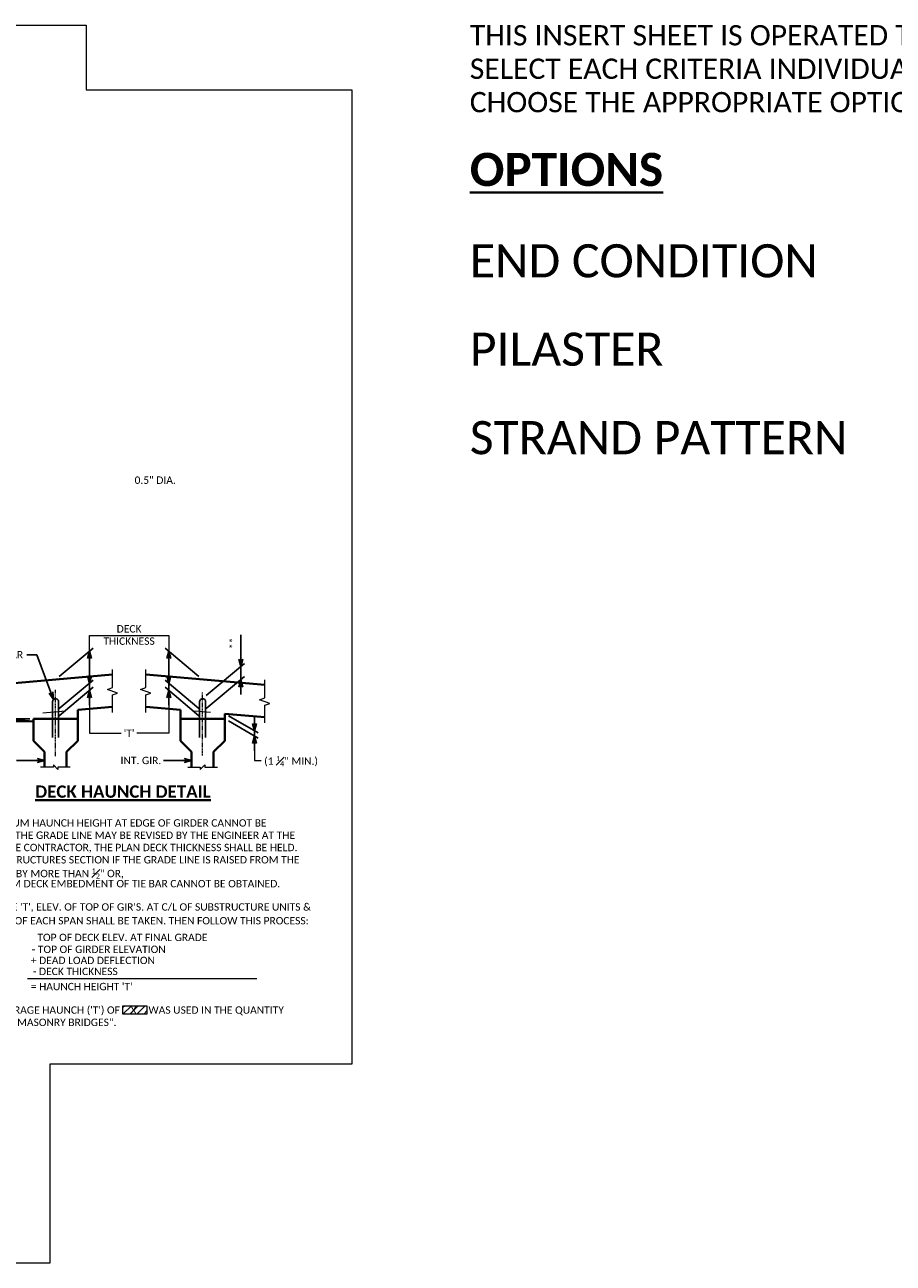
# Model space of a CAD drawing. Extents: x 23 to 941, y 7 to 454.
# Tile 15 of 16: x 334 to 511, y 7 to 259. Entities that reach past the tile are written whole.
import ezdxf
from ezdxf import colors
from ezdxf.entities.mleader import LeaderData, LeaderLine
from ezdxf.enums import TextEntityAlignment as Align
from ezdxf.math import Vec2, Vec3

# ---------------------------------------------------------------- set-up
doc = ezdxf.new("R2010")
doc.units = 0
doc.header["$MEASUREMENT"] = 0
doc.linetypes.add('Wisdot4', pattern=[0.28125, 0.125, -0.0625, 0.03125, -0.0625])
for name, color, linetype, lineweight in [('B_ANNO_BREAK', 7, 'Continuous', 18), ('B_ANNO_DIM', 7, 'Continuous', 18), ('B_ANNO_SYMB', 7, 'Continuous', 18), ('B_ANNO_TEXT', 7, 'Continuous', 18), ('B_ANNO_TEXT_TITLE', 7, 'Continuous', 40), ('B_CNTR', 1, 'Wisdot4', 18), ('B_CONC_DECK', 1, 'Continuous', 40), ('B_CONC_GIRD', 50, 'Continuous', 40), ('B_REBAR', 5, 'Continuous', 25)]:
    doc.layers.add(name, color=color, linetype=linetype, lineweight=lineweight)
doc.layers.add('B_ANNO_DESIGN_NOTES', color=1, linetype='Continuous', lineweight=18, true_color=0xff0000)
doc.layers.add('B_ANNO_NOPLOT', color=47, linetype='Continuous', lineweight=18, plot=False)
doc.styles.add('Annotative', font='calibri.ttf', dxfattribs={"height": 0.0625})
doc.styles.get("Standard").update_dxf_attribs({"font": 'calibri.ttf'})
doc.styles.add('Title', font='calibrib.ttf', dxfattribs={"height": 0.125})
doc.dimstyles.new('Annotative', dxfattribs={"dimscale": 2, "dimtxt": 0.0625, "dimasz": 0.0625, "dimexe": 0.03125, "dimexo": 0.03125, "dimgap": 0.03125, "dimtad": 1, "dimdec": 3, "dimzin": 3, "dimdsep": 46, "dimlunit": 4, "dimtxsty": 'Annotative', "dimblk": 'OPEN30', "dimcen": 0.03125, "dimaunit": 1, "dimadec": 0, "dimazin": 3, "dimtfac": 0.75, "dimtdec": 3, "dimtmove": 0, "dimatfit": 3, "dimldrblk": 'OPEN30', "dimfxl": 1, "dimtfill": 1, "dimfrac": 1, "dimtolj": 1, "dimtzin": 0, "dimarcsym": 0})

# ---------------------------------------------------------------- blocks, each defined once
blk = doc.blocks.new('_Open30')
at = {"color": 0, "linetype": 'ByBlock', "lineweight": -2}
for p, q in [((-1, 0.26794919), (0, 0)), ((0, 0), (-1, -0.26794919)), ((0, 0), (-1, 0))]:
    blk.add_line(p, q, dxfattribs=at)
blk = doc.blocks.new('*U196')
at = {"layer": 'B_ANNO_NOPLOT', "flags": 128}
blk.add_lwpolyline([(0, 0), (-1.005828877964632e-07, 252.0001260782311), (323.9278245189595, 252.0001261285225), (323.9278245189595, 238.8552806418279), (378.0001888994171, 238.8552806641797), (378.0001889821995, 40.49962555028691), (316.5709110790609, 40.49962553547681), (316.5709110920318, 1.229344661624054e-07)], close=True, dxfattribs=at)
at = {"layer": 'B_ANNO_TEXT', "insert": (402.0002008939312, 204.0001021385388), "char_height": 6.750003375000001, "width": 95.17091113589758, "attachment_point": 4, "line_spacing_factor": 0.8, "style": 'Annotative'}
blk.add_mtext('END CONDITION', dxfattribs=at)
blk = doc.blocks.new('*U51')
at = {"layer": 'B_ANNO_NOPLOT', "flags": 128}
blk.add_lwpolyline([(0, 0), (-1.005828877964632e-07, 252.0001260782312), (323.9278245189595, 252.0001261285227), (323.9278245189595, 238.8552806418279), (378.0001888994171, 238.8552806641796), (378.0001889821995, 40.49962555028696), (316.5709110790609, 40.49962553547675), (316.5709110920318, 1.229345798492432e-07)], close=True, dxfattribs=at)
at = {"layer": 'B_ANNO_TEXT', "style": 'Annotative'}
for s, insert, char_height, width, attachment_point, line_spacing_factor in [('STRAND PATTERN', (402.0002008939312, 168.0000841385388), 6.750003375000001, 106.1605077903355, 4, 0.8), ('\\A1;0.5" DIA.', (333.7927765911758, 160.1339244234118), 1.50000075, 75.98590060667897, 1, 0.99999950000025)]:
    blk.add_mtext(s, dxfattribs=dict(at, insert=insert, char_height=char_height, width=width, attachment_point=attachment_point, line_spacing_factor=line_spacing_factor))
blk = doc.blocks.new('*D145')
at = {"layer": 'B_ANNO_DIM', "color": 0, "lineweight": -2, "transparency": 16777216}
for p, q in [((299.9623533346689, 112.3083969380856), (299.9623533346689, 113.8083969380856)), ((312.4674305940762, 110.8083969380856), (299.2123533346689, 110.8083969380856)), ((312.4674305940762, 110.2302614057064), (299.2123533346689, 110.2302614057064)), ((299.9623533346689, 110.8083969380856), (299.9623533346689, 110.2302614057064)), ((299.9623533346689, 108.7302614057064), (299.9623533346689, 103.2920306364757))]:
    blk.add_line(p, q, dxfattribs=at)
at = {"layer": 'Defpoints', "color": 0, "transparency": 16777216}
for p in [(299.9623533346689, 110.2302614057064), (313.2174305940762, 110.8083969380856), (313.2174305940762, 110.2302614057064)]:
    blk.add_point(p, dxfattribs=at)
at = {"layer": 'B_ANNO_DIM', "color": 0, "lineweight": -2, "transparency": 16777216, "xscale": 1.5, "yscale": 1.5, "zscale": 1.5}
for p, rotation in [((299.9623533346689, 110.8083969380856), 270), ((299.9623533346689, 110.2302614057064), 90)]:
    blk.add_blockref('_Open30', p, dxfattribs=dict(at, rotation=rotation))
at = {"layer": 'B_ANNO_DIM', "color": 0, "transparency": 16777216, "insert": (298.1558917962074, 105.261146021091), "char_height": 1.5, "attachment_point": 5, "rotation": 90, "style": 'Annotative', "bg_fill": 3, "box_fill_scale": 1.25, "bg_fill_color": 256, "bg_fill_true_color": 13158600, "bg_fill_transparency": 0}
blk.add_mtext('\\A1;{\\H0.7x;\\S1#2;}"', dxfattribs=at)
blk = doc.blocks.new('*D146')
at = {"layer": 'B_ANNO_DIM', "color": 0, "lineweight": -2, "transparency": 16777216}
for p, q in [((352.8770217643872, 111.4223882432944), (358.9300427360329, 107.9276749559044)), ((358.1800427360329, 109.8606876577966), (358.1800427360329, 111.3606876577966)), ((352.8770217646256, 110.3753842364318), (358.9300427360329, 106.8806709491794)), ((358.1800427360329, 108.3606876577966), (358.1800427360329, 107.3136836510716)), ((358.1800427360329, 105.8136836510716), (358.1800427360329, 104.3136836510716))]:
    blk.add_line(p, q, dxfattribs=at)
at = {"layer": 'Defpoints', "color": 0, "transparency": 16777216}
for p in [(352.1270217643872, 111.8554009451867), (352.1270217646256, 110.808396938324), (358.1800427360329, 107.3136836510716)]:
    blk.add_point(p, dxfattribs=at)
at = {"layer": 'B_ANNO_DIM', "color": 0, "lineweight": -2, "transparency": 16777216, "xscale": 1.5, "yscale": 1.5, "zscale": 1.5}
for p, rotation in [((358.1800427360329, 108.3606876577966), 270), ((358.1800427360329, 107.3136836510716), 90)]:
    blk.add_blockref('_Open30', p, dxfattribs=dict(at, rotation=rotation))
blk = doc.blocks.new('*D147')
at = {"layer": 'B_ANNO_DIM', "color": 0, "lineweight": -2, "transparency": 16777216}
for p, q in [((318.4644305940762, 119.4291451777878), (325.3519736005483, 125.2084799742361)), ((324.6019736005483, 119.527249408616), (324.6019736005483, 123.0791552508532)), ((318.4644305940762, 112.8772393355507), (325.3519736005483, 118.656574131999))]:
    blk.add_line(p, q, dxfattribs=at)
at = {"layer": 'Defpoints', "color": 0, "transparency": 16777216}
for p in [(324.6019736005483, 124.5791552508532), (317.7144305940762, 118.7998204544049), (317.7144305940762, 112.2479146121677)]:
    blk.add_point(p, dxfattribs=at)
at = {"layer": 'B_ANNO_DIM', "color": 0, "lineweight": -2, "transparency": 16777216, "xscale": 1.5, "yscale": 1.5, "zscale": 1.5}
for p, rotation in [((324.6019736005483, 124.5791552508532), 90), ((324.6019736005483, 118.027249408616), 270)]:
    blk.add_blockref('_Open30', p, dxfattribs=dict(at, rotation=rotation))
blk = doc.blocks.new('*D148')
at = {"layer": 'B_ANNO_DIM', "color": 0, "lineweight": -2, "transparency": 16777216}
for p, q in [((324.6019736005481, 119.5272494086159), (324.6019736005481, 121.0272494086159)), ((318.4644305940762, 112.8772393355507), (325.3519736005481, 118.6565741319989)), ((318.4644305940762, 111.4377216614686), (325.3519736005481, 117.2170564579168)), ((324.6019736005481, 116.5877317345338), (324.6019736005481, 118.0272494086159)), ((324.6019736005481, 115.0877317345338), (324.6019736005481, 113.5877317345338))]:
    blk.add_line(p, q, dxfattribs=at)
at = {"layer": 'Defpoints', "color": 0, "transparency": 16777216}
for p in [(324.6019736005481, 118.0272494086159), (317.7144305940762, 112.2479146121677), (317.7144305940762, 110.8083969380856)]:
    blk.add_point(p, dxfattribs=at)
at = {"layer": 'B_ANNO_DIM', "color": 0, "lineweight": -2, "transparency": 16777216, "xscale": 1.5, "yscale": 1.5, "zscale": 1.5}
for p, rotation in [((324.6019736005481, 118.0272494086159), 270), ((324.6019736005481, 116.5877317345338), 90)]:
    blk.add_blockref('_Open30', p, dxfattribs=dict(at, rotation=rotation))
blk = doc.blocks.new('*D149')
at = {"layer": 'B_ANNO_DIM', "color": 0, "lineweight": -2, "transparency": 16777216}
for p, q in [((346.8770217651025, 119.4291451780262), (339.9894787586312, 125.208479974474)), ((340.7394787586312, 119.5272494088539), (340.7394787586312, 123.0791552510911)), ((346.8770217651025, 112.8772393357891), (339.9894787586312, 118.6565741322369))]:
    blk.add_line(p, q, dxfattribs=at)
at = {"layer": 'Defpoints', "color": 0, "transparency": 16777216}
for p in [(340.7394787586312, 124.5791552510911), (347.6270217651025, 118.7998204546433), (347.6270217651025, 112.2479146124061)]:
    blk.add_point(p, dxfattribs=at)
at = {"layer": 'B_ANNO_DIM', "color": 0, "lineweight": -2, "transparency": 16777216, "xscale": 1.5, "yscale": 1.5, "zscale": 1.5}
for p, rotation in [((340.7394787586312, 124.5791552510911), 90), ((340.7394787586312, 118.0272494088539), 270)]:
    blk.add_blockref('_Open30', p, dxfattribs=dict(at, rotation=rotation))
blk = doc.blocks.new('*D150')
at = {"layer": 'B_ANNO_DIM', "color": 0, "lineweight": -2, "transparency": 16777216}
for p, q in [((340.7394787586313, 119.5272494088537), (340.7394787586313, 121.0272494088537)), ((346.8770217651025, 112.8772393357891), (339.9894787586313, 118.6565741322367)), ((346.8770217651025, 111.437721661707), (339.9894787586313, 117.2170564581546)), ((340.7394787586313, 116.5877317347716), (340.7394787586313, 118.0272494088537)), ((340.7394787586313, 115.0877317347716), (340.7394787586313, 113.5877317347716))]:
    blk.add_line(p, q, dxfattribs=at)
at = {"layer": 'Defpoints', "color": 0, "transparency": 16777216}
for p in [(340.7394787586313, 118.0272494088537), (347.6270217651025, 112.2479146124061), (347.6270217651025, 110.808396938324)]:
    blk.add_point(p, dxfattribs=at)
at = {"layer": 'B_ANNO_DIM', "color": 0, "lineweight": -2, "transparency": 16777216, "xscale": 1.5, "yscale": 1.5, "zscale": 1.5}
for p, rotation in [((340.7394787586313, 118.0272494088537), 270), ((340.7394787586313, 116.5877317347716), 90)]:
    blk.add_blockref('_Open30', p, dxfattribs=dict(at, rotation=rotation))
blk = doc.blocks.new('*D151')
at = {"layer": 'B_ANNO_DIM', "color": 0, "lineweight": -2, "transparency": 16777216}
for p, q in [((355.3968342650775, 122.9275690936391), (355.3968342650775, 127.908722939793)), ((348.3770217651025, 115.5372470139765), (356.1468342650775, 122.0568938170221)), ((355.3968342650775, 118.7678232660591), (355.3968342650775, 121.4275690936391)), ((348.3770217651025, 112.8775011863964), (356.1468342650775, 119.397147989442)), ((355.3968342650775, 117.2678232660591), (355.3968342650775, 115.7678232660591))]:
    blk.add_line(p, q, dxfattribs=at)
at = {"layer": 'Defpoints', "color": 0, "transparency": 16777216}
for p in [(355.3968342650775, 121.4275690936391), (347.6270217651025, 114.9079222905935), (347.6270217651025, 112.2481764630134)]:
    blk.add_point(p, dxfattribs=at)
at = {"layer": 'B_ANNO_DIM', "color": 0, "lineweight": -2, "transparency": 16777216, "xscale": 1.5, "yscale": 1.5, "zscale": 1.5}
for p, rotation in [((355.3968342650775, 121.4275690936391), 270), ((355.3968342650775, 118.7678232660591), 90)]:
    blk.add_blockref('_Open30', p, dxfattribs=dict(at, rotation=rotation))
at = {"layer": 'B_ANNO_DIM', "color": 0, "transparency": 16777216, "insert": (353.8968342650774, 126.1681460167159), "char_height": 1.5, "attachment_point": 5, "rotation": 90, "style": 'Annotative', "bg_fill": 3, "box_fill_scale": 1.25, "bg_fill_color": 256, "bg_fill_true_color": 13158600, "bg_fill_transparency": 0}
blk.add_mtext('\\A1;**', dxfattribs=at)
blk = doc.blocks.new('*U235')
at = {"layer": 'B_ANNO_NOPLOT', "flags": 128}
blk.add_lwpolyline([(0, 0), (-1.005828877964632e-07, 252.0001260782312), (323.9278245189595, 252.0001261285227), (323.9278245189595, 238.855280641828), (378.0001888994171, 238.8552806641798), (378.0001889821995, 40.49962555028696), (316.5709110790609, 40.49962553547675), (316.5709110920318, 1.229345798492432e-07)], close=True, dxfattribs=at)
at = {"layer": 'B_ANNO_TEXT', "insert": (402.0002008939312, 186.0000931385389), "char_height": 6.750003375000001, "width": 106.1605077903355, "attachment_point": 4, "line_spacing_factor": 0.8, "style": 'Annotative'}
blk.add_mtext('PILASTER', dxfattribs=at)
at = {"layer": 'B_ANNO_DIM'}
ml = blk.add_multileader_mtext('Standard', dxfattribs=at)
ml.set_content('C/L EXTERIOR GIRDER', color=256)
ml.set_leader_properties()
ml.set_arrow_properties(name='OPEN30')
ml.build(insert=Vec2(0, 0))
ml.multileader.update_dxf_attribs({"text_right_attachment_type": 3, "dogleg_length": 0.0625, "arrow_head_size": 1.5, "scale": 24})
ctx = ml.context
ctx.base_point, ctx.scale, ctx.char_height, ctx.arrow_head_size, ctx.landing_gap_size, ctx.plane_origin = Vec3(245.4805268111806, 237.8392208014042), 24, 1.5, 1.5, 0.75, Vec3(277.623587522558, 240.1077212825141)
ctx.right_attachment = 3
notes = []
notes.append((ctx, [(0, (1, 1, 0), (269.1862960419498, 237.6430669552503), (-1, 0), 1.5, [(0, [(277.2816389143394, 237.6430669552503), (269.7707309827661, 237.6430669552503)], 0, [])])]))
ctx.mtext.insert, ctx.mtext.width, ctx.mtext.flow_direction = Vec3(246.2305268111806, 238.7513361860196), 27.95302042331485, 5
ml = blk.add_multileader_mtext('Standard', dxfattribs=at)
ml.set_content('OUTSIDE FACE', color=256)
ml.set_leader_properties()
ml.set_arrow_properties(name='OPEN30')
ml.build(insert=Vec2(0, 0))
ml.multileader.update_dxf_attribs({"text_right_attachment_type": 3, "dogleg_length": 0.0625, "arrow_head_size": 1.5, "scale": 24})
ctx = ml.context
ctx.base_point, ctx.scale, ctx.char_height, ctx.arrow_head_size, ctx.landing_gap_size, ctx.plane_origin = Vec3(246.4338459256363, 200.8499725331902), 24, 1.5, 1.5, 0.75, Vec3(271.554598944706, 203.2996268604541)
ctx.right_attachment = 3
notes.append((ctx, [(0, (1, 1, 0), (263.1173074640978, 200.8349725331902), (-1, 0), 1.5, [(0, [(271.2126503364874, 198.5390306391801), (263.7017424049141, 200.8349725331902)], 0, [])])]))
ctx.mtext.insert, ctx.mtext.width, ctx.mtext.flow_direction = Vec3(247.1838459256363, 201.6109340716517), 27.95302042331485, 5
for ctx, leaders in notes:
    for number, flags, end, landing, length, lines in leaders:
        leader = LeaderData()
        leader.index, (leader.has_last_leader_line, leader.has_dogleg_vector, leader.attachment_direction) = number, flags
        leader.last_leader_point, leader.dogleg_vector, leader.dogleg_length = Vec3(end), Vec3(landing), length
        for number, points, colour, breaks in lines:
            line = LeaderLine()
            line.index, line.vertices, line.color, line.breaks = number, Vec3.list(points), colors.encode_raw_color(colour), breaks
            leader.lines.append(line)
        ctx.leaders.append(leader)
blk = doc.blocks.new('INS_G36_BASE')
at = {"layer": 'B_ANNO_DESIGN_NOTES'}
h = blk.add_hatch(dxfattribs=at)
h.set_pattern_fill('ANSI31', color=256, scale=8)
h.set_pattern_definition([(45, (333.8546329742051, 51.47420722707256), (-0.7071067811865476, 0.7071067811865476), [])])
h.paths.add_polyline_path([(331.4116459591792, 52.4236008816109), (336.297619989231, 52.4236008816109), (336.297619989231, 50.69364832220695), (331.4116459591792, 50.69364832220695)])
at = {"layer": 'B_ANNO_BREAK', "flags": 128}
for points in [[(329.2886978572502, 112.1220805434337), (329.2886978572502, 115.6807918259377), (330.3190018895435, 116.0557918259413), (328.2583938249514, 116.8057918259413), (329.2886978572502, 117.1807918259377), (329.2886978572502, 120.8449085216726)], [(336.0521978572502, 112.1223909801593), (336.0521978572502, 115.6811022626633), (337.0825018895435, 116.0561022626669), (335.0218938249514, 116.8061022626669), (336.0521978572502, 117.1811022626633), (336.0521978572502, 120.8452189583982)], [(360.2689478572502, 110.0086695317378), (360.2689478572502, 113.5673808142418), (361.2992518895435, 113.9423808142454), (359.2386438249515, 114.6923808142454), (360.2689478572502, 115.0673808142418), (360.2689478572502, 118.7314975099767)], [(320.6733321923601, 100.9753171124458), (318.1693633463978, 100.9753171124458), (318.1693633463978, 100.5253171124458), (317.2693633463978, 101.4253171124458), (317.2693633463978, 100.9753171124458), (314.6358938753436, 100.9753171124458)], [(344.6500372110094, 100.9753171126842), (347.1624687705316, 100.9753171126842), (347.1624687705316, 100.5253171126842), (348.0624687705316, 101.4253171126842), (348.0624687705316, 100.9753171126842), (350.6900991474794, 100.9753171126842)]]:
    blk.add_lwpolyline(points, dxfattribs=at)
at = {"layer": 'B_ANNO_DESIGN_NOTES'}
blk.add_lwpolyline([(331.4116459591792, 52.4236008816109), (336.297619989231, 52.4236008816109), (336.297619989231, 50.69364832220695), (331.4116459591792, 50.69364832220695)], close=True, dxfattribs=at)
at = {"layer": 'B_ANNO_DIM'}
for p, q in [((315.1461633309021, 112.0237473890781), (319.7596236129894, 112.4264261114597)), ((349.2574499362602, 112.1058670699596), (346.0387351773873, 112.3868075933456))]:
    blk.add_line(p, q, dxfattribs=at)
at = {"layer": 'B_ANNO_DIM', "flags": 128}
for points in [[(324.6019736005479, 124.579155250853), (324.6019736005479, 127.7930174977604), (340.7394787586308, 127.7930174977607), (340.7394787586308, 124.5791552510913)], [(324.6019736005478, 116.5877317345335), (324.6019736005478, 107.8981499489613), (331.0658760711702, 107.8981499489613)], [(340.7394787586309, 116.5877317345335), (340.7394787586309, 107.8981499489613), (334.2755762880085, 107.8981499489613)], [(358.1800427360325, 107.3136836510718), (358.1800427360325, 102.3252813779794), (359.5359245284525, 102.3252813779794)]]:
    blk.add_lwpolyline(points, dxfattribs=at)
at = {"layer": 'B_ANNO_NOPLOT', "flags": 128}
blk.add_lwpolyline([(0, 0), (-1.005828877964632e-07, 252.0001260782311), (323.9278245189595, 252.0001261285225), (323.9278245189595, 238.8552806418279), (378.0001888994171, 238.8552806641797), (378.0001889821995, 40.49962555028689), (316.5709110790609, 40.49962553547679), (316.5709110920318, 1.229344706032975e-07)], close=True, dxfattribs=at)
at = {"layer": 'B_ANNO_SYMB'}
blk.add_line((312.0069637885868, 57.9469318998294), (358.6884637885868, 57.9469318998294), dxfattribs=at)
at = {"layer": 'B_CNTR'}
for p, q in [((317.7144305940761, 103.1959769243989), (317.7144305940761, 116.6760541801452)), ((347.6270217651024, 103.3193240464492), (347.6270217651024, 116.2289299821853))]:
    blk.add_line(p, q, dxfattribs=at)
at = {"layer": 'B_CONC_DECK'}
for p, q in [((296.4731978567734, 116.945812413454), (329.2886978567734, 119.810062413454)), ((360.2689478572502, 117.6963409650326), (336.0521978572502, 119.810062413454)), ((313.2174305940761, 110.2302614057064), (297.9446978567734, 111.509812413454)), ((322.2174305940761, 112.640951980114), (329.2886978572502, 113.2581565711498)), ((322.2174305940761, 110.8083969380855), (322.2174305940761, 112.6409519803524)), ((343.1270217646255, 112.6409519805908), (336.0521978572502, 113.2584670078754)), ((343.1270217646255, 110.8083969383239), (343.1270217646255, 112.6409519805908)), ((360.2689478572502, 111.144745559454), (352.1270217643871, 111.8554009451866)), ((352.1270217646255, 111.8554009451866), (352.1270217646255, 110.808396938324))]:
    blk.add_line(p, q, dxfattribs=at)
at = {"layer": 'B_CONC_GIRD'}
for p, q in [((322.2174305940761, 110.8083969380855), (313.2174305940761, 110.8083969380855)), ((313.2174305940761, 110.8083969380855), (313.2174305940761, 106.3083969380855)), ((322.2174305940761, 106.3076469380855), (322.2174305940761, 110.8083969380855)), ((343.1270217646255, 110.808396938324), (352.1270217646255, 110.808396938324)), ((343.1270217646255, 106.307646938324), (343.1270217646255, 110.808396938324)), ((352.1270217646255, 110.808396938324), (352.1270217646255, 106.308396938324)), ((313.2174305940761, 106.3083969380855), (315.4704305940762, 104.0561469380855)), ((319.9644305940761, 104.0546469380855), (322.2174305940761, 106.3076469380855)), ((345.3800217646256, 104.054646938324), (343.1270217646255, 106.307646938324)), ((352.1270217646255, 106.308396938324), (349.8740217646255, 104.056146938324)), ((315.4704305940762, 104.0561469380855), (315.4704305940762, 100.9753171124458)), ((319.9644305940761, 100.9753171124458), (319.9644305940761, 104.0546469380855)), ((345.3800217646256, 100.9753171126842), (345.3800217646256, 104.054646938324)), ((349.8740217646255, 104.056146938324), (349.8740217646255, 100.9753171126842))]:
    blk.add_line(p, q, dxfattribs=at)
at = {"layer": 'B_REBAR'}
for p, q in [((317.1094478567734, 107.024812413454), (317.1094478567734, 114.302812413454)), ((318.3131978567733, 107.024812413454), (318.3131978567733, 114.302812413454)), ((347.0276978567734, 107.024812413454), (347.0276978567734, 114.302812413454)), ((348.2321978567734, 107.024812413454), (348.2321978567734, 114.302812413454))]:
    blk.add_line(p, q, dxfattribs=at)
for centre, start, end in [((317.7117150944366, 114.3056608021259), 359.731288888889, 180.2781722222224), ((347.6297372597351, 114.3056608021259), 359.7218277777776, 180.2687111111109)]:
    blk.add_arc(centre, 0.6022676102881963, start, end, dxfattribs=at)
at = {"layer": 'B_ANNO_DIM', "insert": (360.1558753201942, 103.2484981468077), "char_height": 1.50000075, "width": 75.98590060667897, "attachment_point": 1, "line_spacing_factor": 0.99999950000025, "style": 'Annotative'}
blk.add_mtext('\\A1;(1 {\\H0.7x;\\S1#4;}" MIN.)', dxfattribs=at)
at = {"layer": 'B_ANNO_TEXT', "color": 7, "linetype": 'Continuous', "lineweight": 18, "insert": (402.0002008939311, 252.0001261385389), "char_height": 4.500002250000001, "width": 217.5272394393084, "attachment_point": 1, "line_spacing_factor": 0.9900015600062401, "style": 'Annotative'}
blk.add_mtext('{\\H0.91667x;\\C256;THIS INSERT SHEET IS OPERATED THROUGH THE USE OF DROP-DOWN MENUS. SELECT EACH CRITERIA INDIVIDUALLY, AND USING THE DROP-DOWN TRIANGLE, CHOOSE THE APPROPRIATE OPTION THAT FITS THE NEEDS OF YOUR PLAN SHEET.}', dxfattribs=at)
at = {"layer": 'B_ANNO_TEXT', "char_height": 1.50000075, "width": 75.98590060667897, "attachment_point": 1, "line_spacing_factor": 0.99999950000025, "style": 'Annotative'}
for s, insert in [('\\A1;\\pxqc;DECK\\PTHICKNESS', (294.6822427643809, 129.8735439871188)), ("\\A1;\\pxqc;'T'", (294.6822427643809, 108.6256607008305)), ('\\A1;IF 1{\\H0.7x;\\S1#4;\\H1.42857x;" MINIMUM HAUNCH HEIGHT AT EDGE OF GIRDER CANNOT BE MAINTAINED, THE GRADE LINE MAY BE REVISED BY THE ENGINEER AT THE OPTION OF THE CONTRACTOR, THE PLAN DECK THICKNESS SHALL BE HELD.  NOTIFY THE STRUCTURES SECTION IF THE GRADE LINE IS RAISED FROM THE PLAN PROFILE BY MORE THAN \\H0.7x;\\S1#2;\\H1.42857x;" OR, }', (295.7407919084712, 90.66984925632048)), ('IF 3" MINIMUM DECK EMBEDMENT OF TIE BAR CANNOT BE OBTAINED.', (295.662088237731, 78.00817432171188)), ("\\A1;TO DETERMINE 'T', ELEV. OF TOP OF GIR'S. AT C/L OF SUBSTRUCTURE UNITS &\\PAT {\\H0.7x;\\S1#10 ;\\H1.42857x; }POINTS OF EACH SPAN SHALL BE TAKEN. THEN FOLLOW THIS PROCESS:", (295.3815354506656, 73.26757706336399)), ('TOP OF DECK ELEV. AT FINAL GRADE', (314.0213437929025, 67.06805764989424)), ('- TOP OF GIRDER ELEVATION', (312.8683159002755, 64.63993264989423)), ('+ DEAD LOAD DEFLECTION', (312.6810820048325, 62.38730764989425)), ('- DECK THICKNESS', (313.1065240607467, 60.14818264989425)), ("= HAUNCH HEIGHT 'T'", (312.6805952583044, 57.06230764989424)), ('NOTE: AN AVERAGE HAUNCH (\'T\') OF           WAS USED IN THE QUANTITY\\P     "CONCRETE MASONRY BRIDGES".', (295.5410001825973, 52.28180259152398))]:
    blk.add_mtext(s, dxfattribs=dict(at, insert=insert))
at = {"layer": 'B_ANNO_TEXT', "style": 'Annotative'}
for tag, p in [('SPA', (126.0201420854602, 236.0968811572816)), ('T#S', (71.23880317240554, 122.8600866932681)), ('TP', (79.33519509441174, 122.8496559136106))]:
    blk.add_attdef(tag, text='', height=1.5, dxfattribs=at).set_placement(p, align=Align.TOP_CENTER)
for tag, p in [('B#', (85.0133307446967, 147.5789318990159)), ('LAP', (117.5502852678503, 147.5743140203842)), ('HAU', (332.9685336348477, 50.77874955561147))]:
    blk.add_attdef(tag, p, '', height=1.5, dxfattribs=at)
blk.add_attdef('DECK', text='', height=1.5, rotation=90, dxfattribs=at).set_placement((287.2258163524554, 114.3399994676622), align=Align.TOP_CENTER)
at = {"layer": 'B_ANNO_TEXT_TITLE', "color": 7, "linetype": 'Continuous', "lineweight": 40, "insert": (402.0002008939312, 226.0001131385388), "char_height": 6.750030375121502, "attachment_point": 1, "line_spacing_factor": 0.8, "style": 'Title'}
blk.add_mtext('{\\LOPTIONS}', dxfattribs=at)
at = {"layer": 'B_ANNO_TEXT_TITLE', "insert": (331.4307605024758, 97.24295149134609), "char_height": 2.4996, "attachment_point": 2, "line_spacing_factor": 0.8, "style": 'Title'}
blk.add_mtext('{\\LDECK HAUNCH DETAIL}', dxfattribs=at)
at = {"layer": 'B_ANNO_DIM'}
for base, p1, p2, picture, middle in [((324.6019736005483, 124.5791552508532), (317.7144305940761, 112.2479146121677), (317.7144305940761, 118.7998204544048), '*D147', (324.6019736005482, 121.3032023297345)), ((340.7394787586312, 124.5791552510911), (347.6270217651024, 112.2479146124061), (347.6270217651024, 118.7998204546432), '*D149', (340.7394787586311, 121.3032023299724)), ((324.6019736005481, 118.0272494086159), (317.7144305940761, 110.8083969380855), (317.7144305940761, 112.2479146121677), '*D148', (324.6019736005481, 117.3074905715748)), ((340.7394787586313, 118.0272494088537), (347.6270217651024, 110.808396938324), (347.6270217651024, 112.2479146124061), '*D150', (340.7394787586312, 117.3074905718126)), ((358.1800427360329, 107.3136836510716), (352.1270217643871, 111.8554009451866), (352.1270217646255, 110.808396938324), '*D146', (358.1800427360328, 107.8371856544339))]:
    dim = blk.add_linear_dim(base=base, p1=p1, p2=p2, angle=90, text=' ', dimstyle='Annotative', dxfattribs=at)
    dim.commit()
    dim.dimension.update_dxf_attribs({"geometry": picture, "text_midpoint": middle})
ml = blk.add_multileader_mtext('Standard', dxfattribs=at)
ml.set_content('\\A1;#4 STIRRUPS\\P(4{\\H0.7x;\\S1/2;\\H1.42857x;" LEG)}', color=256)
ml.set_leader_properties()
ml.set_arrow_properties(name='OPEN30')
ml.build(insert=Vec2(0, 0))
ml.multileader.update_dxf_attribs({"text_right_attachment_type": 3, "dogleg_length": 0.0625, "arrow_head_size": 1.5, "scale": 24})
ctx = ml.context
ctx.base_point, ctx.scale, ctx.char_height, ctx.arrow_head_size, ctx.landing_gap_size, ctx.plane_origin = Vec3(100.2020846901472, 217.2024794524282), 24, 1.5, 1.5, 0.75, Vec3(113.4253122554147, 195.8234659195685)
ctx.right_attachment = 3
notes = []
notes.append((ctx, [(1, (1, 1, 0), (98.70208469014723, 217.2024794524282), (1, 0), 1.5, [(0, [(134.6217461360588, 206.6844529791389), (119.6644244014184, 206.6844529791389)], 0, []), (8, [(36.4004397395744, 200.182976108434), (86.37135937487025, 200.182976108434), (94.26869737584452, 217.2024794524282), (40.27469055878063, 200.1550875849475), (86.37135937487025, 200.182976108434), (94.26869737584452, 217.2024794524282), (44.77469055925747, 200.1578100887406), (86.37135937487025, 200.182976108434), (94.26869737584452, 217.2024794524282), (52.3852975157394, 200.182976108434), (86.37135937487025, 200.182976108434), (94.26869737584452, 217.2024794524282), (56.8852975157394, 200.182976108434), (86.37135937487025, 200.182976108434), (94.26869737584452, 217.2024794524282), (61.3852975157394, 200.182976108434), (86.37135937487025, 200.182976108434), (94.26869737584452, 217.2024794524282), (67.00391020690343, 200.182976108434), (86.37135937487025, 200.182976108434), (94.26869737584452, 217.2024794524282), (71.00391020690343, 200.1736787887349), (86.37135937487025, 200.182976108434), (94.26869737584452, 217.2024794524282)], 0, [])])]))
ctx.mtext.insert, ctx.mtext.width, ctx.mtext.flow_direction = Vec3(100.9520846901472, 218.1515179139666), 31.97054312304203, 5
ml = blk.add_multileader_mtext('Standard', dxfattribs=at)
ml.set_content('\\A1;#5 STIRRUPS\\PIN PAIRS\\P(6" LEG)', color=256)
ml.set_leader_properties()
ml.set_arrow_properties(name='OPEN30')
ml.build(insert=Vec2(0, 0))
ml.multileader.update_dxf_attribs({"text_right_attachment_type": 3, "dogleg_length": 0.0625, "arrow_head_size": 1.5, "scale": 24})
ctx = ml.context
ctx.base_point, ctx.scale, ctx.char_height, ctx.arrow_head_size, ctx.landing_gap_size, ctx.plane_origin = Vec3(4.680922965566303, 211.7119264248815), 24, 1.5, 1.5, 0.75, Vec3(28.12167598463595, 209.0092730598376)
ctx.right_attachment = 3
notes.append((ctx, [(0, (1, 1, 0), (19.68438450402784, 206.5446187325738), (-1, 0), 1.5, [(2, [(32.69894207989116, 206.5446187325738), (20.26881944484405, 206.5446187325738), (25.698942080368, 206.5446187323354), (29.19894207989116, 206.5446187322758)], 0, [])])]))
ctx.mtext.insert, ctx.mtext.width, ctx.mtext.flow_direction = Vec3(5.430922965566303, 212.66096488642), 27.95302042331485, 5
ml = blk.add_multileader_mtext('Standard', dxfattribs=at)
ml.set_content('1\'-2" MIN.\\PLAP', color=256)
ml.set_leader_properties()
ml.set_arrow_properties(name='OPEN30')
ml.build(insert=Vec2(0, 0))
ml.multileader.update_dxf_attribs({"text_right_attachment_type": 3, "dogleg_length": 0.0625, "arrow_head_size": 1.5, "scale": 24})
ctx = ml.context
ctx.base_point, ctx.scale, ctx.char_height, ctx.arrow_head_size, ctx.landing_gap_size, ctx.plane_origin = Vec3(86.27263686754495, 171.3791291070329), 24, 1.5, 1.5, 0.75, Vec3(107.1945437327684, 171.3287834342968)
ctx.right_attachment = 3
notes.append((ctx, [(0, (1, 1, 0), (98.75725225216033, 168.8641291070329), (-1, 0), 1.5, [(0, [(102.4004778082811, 176.4858491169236), (99.34168719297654, 168.8641291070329)], 0, [])])]))
ctx.mtext.insert, ctx.mtext.width, ctx.mtext.flow_direction = Vec3(87.02263686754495, 172.1325906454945), 27.95302042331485, 5
ml = blk.add_multileader_mtext('Standard', dxfattribs=at)
ml.set_content('INT. GIR.', color=256)
ml.set_leader_properties()
ml.set_arrow_properties(name='OPEN30')
ml.build(insert=Vec2(0, 0))
ml.multileader.update_dxf_attribs({"text_right_attachment_type": 3, "dogleg_length": 0.0625, "arrow_head_size": 1.5, "scale": 24})
ctx = ml.context
ctx.base_point, ctx.scale, ctx.char_height, ctx.arrow_head_size, ctx.landing_gap_size, ctx.plane_origin = Vec3(330.1892969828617, 102.3250595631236), 24, 1.5, 1.5, 0.75, Vec3(349.6227423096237, 104.7758677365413)
ctx.right_attachment = 3
notes.append((ctx, [(0, (1, 1, 0), (341.1854508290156, 102.3112134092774), (-1, 0), 1.5, [(0, [(345.3800217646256, 102.3112134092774), (341.7698857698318, 102.3112134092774)], 0, [])])]))
ctx.mtext.insert, ctx.mtext.flow_direction = Vec3(330.9392969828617, 103.0854441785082), 5
ml = blk.add_multileader_mtext('Standard', dxfattribs=at)
ml.set_content('BOTTOM OF GIRDER', color=256)
ml.set_leader_properties()
ml.set_arrow_properties(name='OPEN30')
ml.build(insert=Vec2(0, 0))
ml.multileader.update_dxf_attribs({"text_right_attachment_type": 3, "dogleg_length": 0.0625, "arrow_head_size": 1.5, "scale": 24})
ctx = ml.context
ctx.base_point, ctx.scale, ctx.char_height, ctx.arrow_head_size, ctx.landing_gap_size, ctx.plane_origin = Vec3(92.2477793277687, 54.72431119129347), 24, 1.5, 1.5, 0.75, Vec3(123.1146861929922, 57.17396551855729)
ctx.right_attachment = 3
notes.append((ctx, [(0, (1, 1, 0), (114.6773947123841, 54.70931119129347), (-1, 0), 1.5, [(0, [(117.1773106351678, 59.89028059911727), (115.2618296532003, 54.70931119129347)], 0, [])])]))
ctx.mtext.insert, ctx.mtext.width, ctx.mtext.flow_direction = Vec3(92.99777932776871, 55.48527272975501), 25.11948796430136, 5
for ctx, leaders in notes:
    for number, flags, end, landing, length, lines in leaders:
        leader = LeaderData()
        leader.index, (leader.has_last_leader_line, leader.has_dogleg_vector, leader.attachment_direction) = number, flags
        leader.last_leader_point, leader.dogleg_vector, leader.dogleg_length = Vec3(end), Vec3(landing), length
        for number, points, colour, breaks in lines:
            line = LeaderLine()
            line.index, line.vertices, line.color, line.breaks = number, Vec3.list(points), colors.encode_raw_color(colour), breaks
            leader.lines.append(line)
        ctx.leaders.append(leader)
for base, p1, p2, text, picture, middle in [((355.3968342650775, 121.4275690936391), (347.6270217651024, 112.2481764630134), (347.6270217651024, 114.9079222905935), '**', '*D151', (353.8968342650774, 126.1681460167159)), ((299.9623533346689, 110.2302614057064), (313.2174305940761, 110.8083969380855), (313.2174305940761, 110.2302614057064), '{\\H0.7x;\\S1#2;}"', '*D145', (298.1558917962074, 105.261146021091))]:
    dim = blk.add_linear_dim(base=base, p1=p1, p2=p2, angle=90, text=text, dimstyle='Annotative', dxfattribs=at)
    dim.commit()
    dim.dimension.update_dxf_attribs({"geometry": picture, "text_midpoint": middle})
ml = blk.add_multileader_mtext('Standard', dxfattribs=at)
ml.set_content('TOP OF GIRDER BEFORE\\PDECK IS POURED', color=256)
ml.set_leader_properties()
ml.set_arrow_properties(name='OPEN30')
ml.build(insert=Vec2(0, 0))
ml.multileader.update_dxf_attribs({"text_right_attachment_type": 3, "dogleg_length": 0.0625, "arrow_head_size": 1.5, "scale": 24})
ctx = ml.context
ctx.base_point, ctx.scale, ctx.char_height, ctx.arrow_head_size, ctx.landing_gap_size, ctx.plane_origin = Vec3(189.2622827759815, 126.3791576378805), 24, 1.5, 1.5, 0.75, Vec3(223.534189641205, 126.3138119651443)
ctx.right_attachment = 3
notes = []
notes.append((ctx, [(0, (1, 1, 0), (215.0968981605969, 123.8491576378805), (-1, 0), 1.5, [(0, [(219.23471828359, 118.0997280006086), (215.6813331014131, 123.8491576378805)], 0, [])])]))
ctx.mtext.insert, ctx.mtext.width, ctx.mtext.flow_direction = Vec3(190.0122827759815, 127.140119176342), 27.95302042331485, 5
ml = blk.add_multileader_mtext('Standard', dxfattribs=at)
ml.set_content('TIE BAR', color=256)
ml.set_leader_properties()
ml.set_arrow_properties(name='OPEN30')
ml.build(insert=Vec2(0, 0))
ml.multileader.update_dxf_attribs({"text_right_attachment_type": 3, "dogleg_length": 0.0625, "arrow_head_size": 1.5, "scale": 24})
ctx = ml.context
ctx.base_point, ctx.scale, ctx.char_height, ctx.arrow_head_size, ctx.landing_gap_size, ctx.plane_origin = Vec3(303.0784746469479, 123.8491576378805), 24, 1.5, 1.5, 0.75, Vec3(321.7803815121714, 126.3138119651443)
ctx.right_attachment = 3
notes.append((ctx, [(0, (1, 1, 0), (313.3430900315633, 123.8491576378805), (-1, 0), 1.5, [(0, [(317.3111713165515, 114.755428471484), (313.9275249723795, 123.8491576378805)], 0, [])])]))
ctx.mtext.insert, ctx.mtext.flow_direction = Vec3(303.8284746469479, 124.602619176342), 5
ml = blk.add_multileader_mtext('Standard', dxfattribs=at)
ml.set_content('EXT. GIR.', color=256)
ml.set_leader_properties()
ml.set_arrow_properties(name='OPEN30')
ml.build(insert=Vec2(0, 0))
ml.multileader.update_dxf_attribs({"text_right_attachment_type": 3, "dogleg_length": 0.0625, "arrow_head_size": 1.5, "scale": 24})
ctx = ml.context
ctx.base_point, ctx.scale, ctx.char_height, ctx.arrow_head_size, ctx.landing_gap_size, ctx.plane_origin = Vec3(300.020090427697, 102.3250595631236), 24, 1.5, 1.5, 0.75, Vec3(319.7131511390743, 104.7758677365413)
ctx.right_attachment = 3
notes.append((ctx, [(0, (1, 1, 0), (311.2758596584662, 102.3112134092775), (-1, 0), 1.5, [(0, [(315.4704305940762, 102.3112134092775), (311.8602945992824, 102.3112134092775)], 0, [])])]))
ctx.mtext.insert, ctx.mtext.flow_direction = Vec3(300.770090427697, 103.0854441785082), 5
for ctx, leaders in notes:
    for number, flags, end, landing, length, lines in leaders:
        leader = LeaderData()
        leader.index, (leader.has_last_leader_line, leader.has_dogleg_vector, leader.attachment_direction) = number, flags
        leader.last_leader_point, leader.dogleg_vector, leader.dogleg_length = Vec3(end), Vec3(landing), length
        for number, points, colour, breaks in lines:
            line = LeaderLine()
            line.index, line.vertices, line.color, line.breaks = number, Vec3.list(points), colors.encode_raw_color(colour), breaks
            leader.lines.append(line)
        ctx.leaders.append(leader)

msp = doc.modelspace()

# ---------------------------------------------------------------- block references
at = {"layer": 'B_ANNO_DIM'}
msp.add_blockref('*U235', (22.96326346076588, 7.150524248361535), dxfattribs=at)

# ---------------------------------------------------------------- next in the draw order: block references
msp.add_blockref('*U196', (22.96326346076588, 7.150524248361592), dxfattribs=at)

# ---------------------------------------------------------------- next in the draw order: block references
msp.add_blockref('*U51', (22.96326357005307, 7.150524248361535), dxfattribs=at)

# ---------------------------------------------------------------- next in the draw order: block references
ref = msp.add_blockref('INS_G36_BASE', (22.96326346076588, 7.150524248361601))
ref.add_attrib('HAU', 'X', (355.9317970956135, 57.92927380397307), dxfattribs={"layer": 'B_ANNO_TEXT', "height": 1.5, "style": 'Annotative'})

doc.saveas('drawing.dxf')
